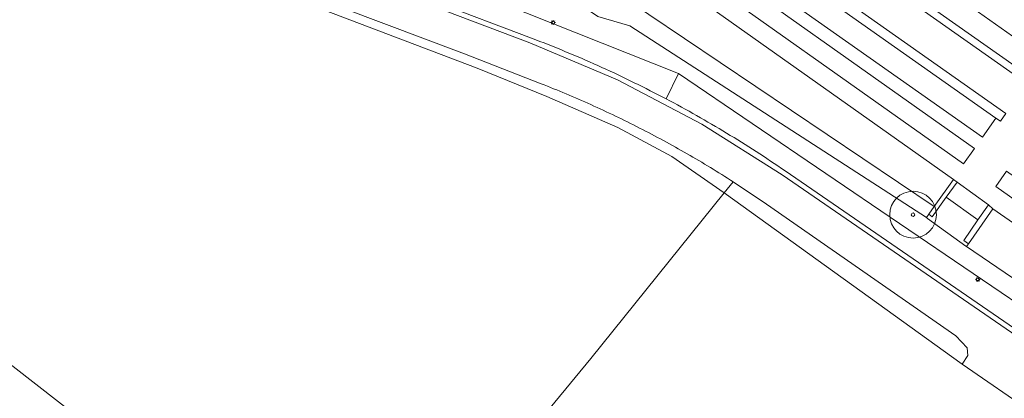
# Model space of a CAD drawing. Header units: metres. Extents: x 187482 to 189800, y 333582 to 335019.
# Tile 205 of 256: x 189494 to 189599, y 334015 to 334055. Entities that reach past the tile are written whole.
import ezdxf

# ---------------------------------------------------------------- set-up
doc = ezdxf.new("R2010")
doc.units = ezdxf.units.M
doc.layers.get('0').update_dxf_attribs({"color": 252, "lineweight": 18})
for name, color, linetype, lineweight in [('B-WE-GR-BEPLANTING_CULTUUR_HEESTERS-GV', 252, 'Continuous', 18), ('B-WE-GR-BOOM-S', 252, 'Continuous', 18), ('B-WE-GR-HAAG-G', 252, 'GR-HAAG1-SO', 18), ('B-WE-IE-MEUBILAIR-S', 252, 'Continuous', 18), ('B-WE-IE-TERREINAFSCHEIDING_KUNSTMATIG_HEKWERK-G', 252, 'IE-TERREINAFSCHEIDING_KUNSTMATIG-SO', 18), ('B-WE-OG-TERREIN_BEGROEID-GV', 252, 'Continuous', 18), ('B-WE-OG-TERREIN_ERF-GV', 252, 'Continuous', 18), ('B-WE-OG-WATER_GREPPEL-GV', 252, 'Continuous', 18), ('B-WE-OG-WEG-GV', 252, 'Continuous', 18), ('B-WE-VH-GESLOTENVERHARDING_ASFALT-GV', 252, 'Continuous', 18), ('B-WE-VH-HALFVERHARDING_GRIND-GV', 252, 'Continuous', 18), ('B-WE-VH-ONVERHARD-GV', 252, 'Continuous', 18), ('B-WE-VH-OPENVERHARDING_BETONSTRAATSTEEN-GV', 252, 'Continuous', 18)]:
    doc.layers.add(name, color=color, linetype=linetype, lineweight=lineweight)
doc.linetypes.add('GR-HAAG1-SO', pattern='A,6,[176,NLCS.SHX,S=0.125,R=0,X=0,Y=0],-2', length=8)
doc.linetypes.add('IE-TERREINAFSCHEIDING_KUNSTMATIG-SO', pattern='A,4,[82,NLCS.SHX,S=0.75,R=90,X=0,Y=0],4,-2', length=10)

# ---------------------------------------------------------------- blocks, each defined once
blk = doc.blocks.new('SIE-MEUBILAIR_PAAL_LICHTMAST-SO')
for points in [[(-0.62, 0), (-1, 0)], [(-0.71, 0.71), (-0.44, 0.44)], [(0, 1), (0, 0.62)], [(0.44, 0.44), (0.71, 0.71)], [(1, 0), (0.62, 0)], [(-0.71, -0.71), (-0.44, -0.44)], [(0, -0.62), (0, -1)], [(0.44, -0.44), (0.71, -0.71)]]:
    blk.add_lwpolyline(points)
blk.add_circle((0, 0), 0.5)
blk = doc.blocks.new('SGR-BOOM_GBKN-SO')
at = {"color": 0, "linetype": 'ByBlock', "lineweight": 18}
for radius in [2, 0.15]:
    blk.add_circle((0, 0), radius, dxfattribs=at)

msp = doc.modelspace()

# ---------------------------------------------------------------- linework, layer by layer
at = {"layer": 'B-WE-GR-BEPLANTING_CULTUUR_HEESTERS-GV', "flags": 128}
for points in [[(189506.693, 334072.364), (189564.016, 334049.502), (189666.407, 333979.913)], [(189604.664, 334024.264), (189594.814, 334030.978), (189594.73, 334031.035), (189590.651, 334034), (189590.529, 334034.079), (189558.818, 334054.613), (189555.395, 334055.628)]]:
    msp.add_lwpolyline(points, dxfattribs=at)
for points in [[(189565.184, 334069.096), (189564.606, 334068.279), (189565.784, 334067.448), (189597.963, 334044.748), (189598.444, 334044.409), (189599.02, 334045.226)], [(189577.03, 334066.509), (189578.518, 334068.55), (189578.554, 334068.599), (189578.018, 334068.974), (189576.029, 334066.261), (189601.369, 334048.379), (189601.856, 334049.01), (189601.333, 334049.378)], [(189557.039, 334058.431), (189556.197, 334057.312), (189555.818, 334057.597), (189552.201, 334060.059), (189551.985, 334059.757), (189551.174, 334058.625), (189551.11, 334058.535), (189555.395, 334055.628), (189558.818, 334054.613), (189590.529, 334034.079), (189590.767, 334034.447), (189591.35, 334035.257)], [(189592.634, 334036.261), (189593.802, 334037.888), (189593.433, 334038.154), (189591.35, 334035.257), (189590.767, 334034.447), (189591.132, 334034.175)], [(189592.634, 334036.261), (189591.132, 334034.175), (189590.767, 334034.447), (189590.529, 334034.079), (189590.651, 334034), (189594.73, 334031.035), (189594.814, 334030.978), (189595.02, 334031.282), (189594.509, 334031.639), (189596.025, 334033.858)], [(189597.634, 334035.023), (189597.169, 334035.467), (189596.025, 334033.858), (189594.509, 334031.639), (189595.02, 334031.282)]]:
    msp.add_lwpolyline(points, close=True, dxfattribs=at)
at = {"layer": 'B-WE-GR-HAAG-G', "ltscale": 0.2, "flags": 128}
for points in [[(189597.963, 334044.748), (189565.784, 334067.448)], [(189577.03, 334066.509), (189601.333, 334049.378)], [(189558.818, 334054.613), (189555.395, 334055.628)], [(189590.529, 334034.079), (189558.818, 334054.613)], [(189598.444, 334044.409), (189597.963, 334044.748)], [(189599.02, 334045.226), (189598.444, 334044.409)], [(189591.35, 334035.257), (189593.433, 334038.154)], [(189592.634, 334036.261), (189591.132, 334034.175)], [(189590.767, 334034.447), (189591.35, 334035.257)], [(189590.651, 334034), (189590.529, 334034.079)], [(189591.132, 334034.175), (189590.767, 334034.447)], [(189597.634, 334035.023), (189595.02, 334031.282)], [(189594.73, 334031.035), (189590.651, 334034)], [(189594.509, 334031.639), (189596.025, 334033.858)], [(189595.02, 334031.282), (189594.509, 334031.639)], [(189594.814, 334030.978), (189594.73, 334031.035)], [(189604.664, 334024.264), (189594.814, 334030.978)]]:
    msp.add_lwpolyline(points, dxfattribs=at)
at = {"layer": 'B-WE-IE-TERREINAFSCHEIDING_KUNSTMATIG_HEKWERK-G', "ltscale": 0.2, "flags": 128}
for points in [[(189564.016, 334049.502), (189506.693, 334072.364)], [(189666.407, 333979.913), (189564.016, 334049.502), (189563.537, 334049.694)], [(189569.871, 334037.909), (189568.911, 334036.718)], [(189568.911, 334036.718), (189554.624, 334018.99)], [(189476.843, 334030.622), (189530.061, 333989.108)], [(189554.624, 334018.99), (189530.061, 333989.108)]]:
    msp.add_lwpolyline(points, dxfattribs=at)
at = {"layer": 'B-WE-OG-TERREIN_BEGROEID-GV', "flags": 128}
msp.add_lwpolyline([(189559.767, 334062.056), (189557.039, 334058.431), (189591.35, 334035.257), (189593.433, 334038.154)], close=True, dxfattribs=at)
at = {"layer": 'B-WE-OG-TERREIN_ERF-GV', "flags": 128}
for points in [[(189502.321, 334065.265), (189502.047, 334064.507), (189485.539, 334069.694), (189482.827, 334070.855), (189470.772, 334074.124), (189460.562, 334047.262), (189460.326, 334046.562), (189463.894, 334043.179), (189471.902, 334035.334), (189476.843, 334030.622), (189530.061, 333989.108), (189554.624, 334018.99), (189568.911, 334036.718), (189563.304, 334040.62), (189557.54, 334043.746), (189549.92, 334047.067), (189542.496, 334050.096), (189523.251, 334057.422), (189513.678, 334061.232)], [(189454.702, 333990.129), (189457.984, 333993.384), (189457.372, 333994.03), (189478.102, 334014.683), (189498.366, 333994.641), (189500.395, 333996.701), (189505.755, 333991.422), (189503.725, 333989.361), (189519.408, 333973.607), (189530.061, 333989.108), (189476.843, 334030.622), (189471.902, 334035.334), (189463.894, 334043.179), (189460.326, 334046.562), (189454.285, 334052.292), (189451.128, 334048.917), (189450.573, 334049.428), (189437.462, 334036.18), (189432.377, 334031.285), (189423.582, 334021.738), (189442.557, 334002.334)]]:
    msp.add_lwpolyline(points, close=True, dxfattribs=at)
msp.add_lwpolyline([(189601.996, 334013.104), (189594.355, 334018.396), (189568.911, 334036.718), (189554.624, 334018.99), (189530.061, 333989.108)], dxfattribs=at)
at = {"layer": 'B-WE-OG-WATER_GREPPEL-GV', "flags": 128}
for points in [[(189506.693, 334072.364), (189506.571, 334072.059), (189505.984, 334072.313), (189506.106, 334072.618), (189504.546, 334073.233), (189504.421, 334072.925), (189503.809, 334073.178), (189503.934, 334073.486), (189495.03, 334077.528), (189483.994, 334084.736), (189482.125, 334083.49), (189482.29, 334082.393), (189493.382, 334075.089), (189492.999, 334074.533), (189494.638, 334073.665), (189496.429, 334072.951), (189548.297, 334053.298)], [(189562.279, 334047.014), (189562.483, 334046.907), (189562.686, 334046.8), (189564.016, 334049.502), (189506.693, 334072.364)]]:
    msp.add_lwpolyline(points, dxfattribs=at)
at = {"layer": 'B-WE-OG-WATER_GREPPEL-GV'}
for points in [[(189548.297, 334053.298, -0.0150873), (189555.383, 334050.367)], [(189555.383, 334050.367, -0.0149316), (189562.279, 334047.014)]]:
    msp.add_lwpolyline(points, format="xyb", dxfattribs=at)
at = {"layer": 'B-WE-OG-WEG-GV', "flags": 128}
for points in [[(189549.319, 334048.421), (189541.143, 334051.625), (189519.428, 334059.833), (189502.56, 334065.928), (189502.321, 334065.265), (189513.678, 334061.232), (189523.251, 334057.422), (189542.496, 334050.096), (189549.92, 334047.067), (189557.54, 334043.746), (189563.304, 334040.62), (189568.911, 334036.718), (189569.871, 334037.909)], [(189564.016, 334049.502), (189562.686, 334046.8)], [(189666.407, 333979.913), (189564.016, 334049.502)], [(189575.404, 334039.095), (189605.632, 334018.281), (189618.01, 334009.758), (189628.127, 334002.587), (189682.159, 333963.653)]]:
    msp.add_lwpolyline(points, dxfattribs=at)
at = {"layer": 'B-WE-OG-WEG-GV'}
for points in [[(189554.646, 334046.179, 0.0124718), (189549.319, 334048.421)], [(189562.686, 334046.8, -0.0073376), (189565.949, 334045.014)], [(189559.856, 334043.676, 0.0125339), (189554.646, 334046.179)], [(189565.949, 334045.014, -0.0071018), (189569.158, 334043.133)], [(189564.935, 334040.917, 0.0124682), (189559.856, 334043.676)], [(189569.158, 334043.133, -0.0072403), (189572.31, 334041.16)], [(189569.871, 334037.909, 0.0125803), (189564.935, 334040.917)], [(189572.31, 334041.16, -0.0075306), (189575.404, 334039.095)]]:
    msp.add_lwpolyline(points, format="xyb", dxfattribs=at)
at = {"layer": 'B-WE-VH-GESLOTENVERHARDING_ASFALT-GV', "flags": 128}
for points in [[(189569.871, 334037.909), (189573.415, 334035.534), (189593.672, 334021.413), (189594.893, 334020.128), (189594.958, 334019.315), (189594.355, 334018.396), (189601.996, 334013.104), (189605.33, 334017.852), (189575.106, 334038.663), (189566.497, 334044.096), (189557.479, 334048.821), (189548.111, 334052.807), (189496.722, 334072.279), (189496.303, 334072.642), (189494.512, 334073.356), (189492.809, 334074.258), (189489.726, 334070.109), (189491.789, 334069.032), (189496.228, 334068.018), (189500.569, 334066.647), (189502.56, 334065.928), (189519.428, 334059.833), (189541.143, 334051.625), (189549.319, 334048.421)], [(189565.184, 334069.096), (189599.02, 334045.226)], [(189601.369, 334048.379), (189576.029, 334066.261)]]:
    msp.add_lwpolyline(points, dxfattribs=at)
at = {"layer": 'B-WE-VH-GESLOTENVERHARDING_ASFALT-GV'}
for points in [[(189549.319, 334048.421, -0.0124718), (189554.646, 334046.179)], [(189554.646, 334046.179, -0.0125339), (189559.856, 334043.676)], [(189559.856, 334043.676, -0.0124682), (189564.935, 334040.917)], [(189564.935, 334040.917, -0.0125803), (189569.871, 334037.909)]]:
    msp.add_lwpolyline(points, format="xyb", dxfattribs=at)
at = {"layer": 'B-WE-VH-HALFVERHARDING_GRIND-GV', "flags": 128}
for points in [[(189604.014, 334053.177), (189579.745, 334070.325), (189579.687, 334070.247), (189579.707, 334070.233), (189578.559, 334068.595), (189578.554, 334068.599), (189578.518, 334068.55), (189602.751, 334051.387)], [(189599.02, 334045.226), (189598.444, 334044.409), (189597.963, 334044.748), (189596.518, 334042.708), (189564.336, 334065.411)], [(189559.767, 334062.056), (189593.433, 334038.154), (189593.802, 334037.888), (189597.169, 334035.467), (189597.634, 334035.023), (189607.534, 334028.119)]]:
    msp.add_lwpolyline(points, dxfattribs=at)
for points in [[(189594.496, 334039.851), (189560.535, 334063.942), (189561.692, 334065.573), (189595.653, 334041.482)], [(189614.362, 334025.784), (189597.942, 334037.426), (189599.099, 334039.057), (189615.507, 334027.424)], [(189597.169, 334035.467), (189593.802, 334037.888), (189592.634, 334036.261), (189596.025, 334033.858)]]:
    msp.add_lwpolyline(points, close=True, dxfattribs=at)
at = {"layer": 'B-WE-VH-ONVERHARD-GV', "flags": 128}
for points in [[(189578.518, 334068.55), (189577.03, 334066.509), (189601.333, 334049.378), (189602.751, 334051.387)], [(189565.784, 334067.448), (189564.336, 334065.411), (189596.518, 334042.708), (189597.963, 334044.748)], [(189561.692, 334065.573), (189560.535, 334063.942), (189594.496, 334039.851), (189595.653, 334041.482)], [(189599.099, 334039.057), (189597.942, 334037.426), (189614.362, 334025.784), (189615.507, 334027.424)], [(189619.352, 334016.983), (189618.684, 334016.146), (189605.524, 334025.283), (189607.534, 334028.119), (189597.634, 334035.023), (189595.02, 334031.282), (189594.814, 334030.978), (189604.664, 334024.264), (189618.031, 334015.203), (189636.891, 334002.271), (189637.656, 334003.388), (189636.877, 334003.929), (189637.24, 334004.442)]]:
    msp.add_lwpolyline(points, close=True, dxfattribs=at)
at = {"layer": 'B-WE-VH-OPENVERHARDING_BETONSTRAATSTEEN-GV', "flags": 128}
for points in [[(189548.297, 334053.298), (189496.429, 334072.951), (189494.638, 334073.665), (189492.999, 334074.533), (189492.809, 334074.258), (189494.512, 334073.356), (189496.303, 334072.642), (189496.722, 334072.279), (189548.111, 334052.807), (189557.479, 334048.821), (189566.497, 334044.096), (189575.106, 334038.663), (189605.33, 334017.852), (189605.632, 334018.281)], [(189562.686, 334046.8), (189562.483, 334046.907), (189562.279, 334047.014)], [(189605.632, 334018.281), (189575.404, 334039.095)]]:
    msp.add_lwpolyline(points, dxfattribs=at)
at = {"layer": 'B-WE-VH-OPENVERHARDING_BETONSTRAATSTEEN-GV'}
for points in [[(189555.383, 334050.367, 0.0150873), (189548.297, 334053.298)], [(189562.279, 334047.014, 0.0149316), (189555.383, 334050.367)], [(189565.949, 334045.014, 0.0073376), (189562.686, 334046.8)], [(189569.158, 334043.133, 0.0071018), (189565.949, 334045.014)], [(189572.31, 334041.16, 0.0072403), (189569.158, 334043.133)], [(189575.404, 334039.095, 0.0075306), (189572.31, 334041.16)]]:
    msp.add_lwpolyline(points, format="xyb", dxfattribs=at)
at = {"layer": 'B-WE-VH-OPENVERHARDING_BETONSTRAATSTEEN-GV', "flags": 128}
msp.add_lwpolyline([(189594.355, 334018.396), (189594.958, 334019.315), (189594.893, 334020.128), (189593.672, 334021.413), (189573.415, 334035.534), (189569.871, 334037.909), (189568.911, 334036.718)], close=True, dxfattribs=at)

# ---------------------------------------------------------------- block references
at = {"layer": 'B-WE-GR-BOOM-S', "xscale": 1.25, "yscale": 1.25, "zscale": 1.25}
msp.add_blockref('SGR-BOOM_GBKN-SO', (189589.097, 334034.396), dxfattribs=at)
at = {"layer": 'B-WE-IE-MEUBILAIR-S', "xscale": 0.25, "yscale": 0.25, "zscale": 0.25}
for p in [(189550.629, 334054.967), (189596.012, 334027.464)]:
    msp.add_blockref('SIE-MEUBILAIR_PAAL_LICHTMAST-SO', p, dxfattribs=at)

doc.saveas('drawing.dxf')
